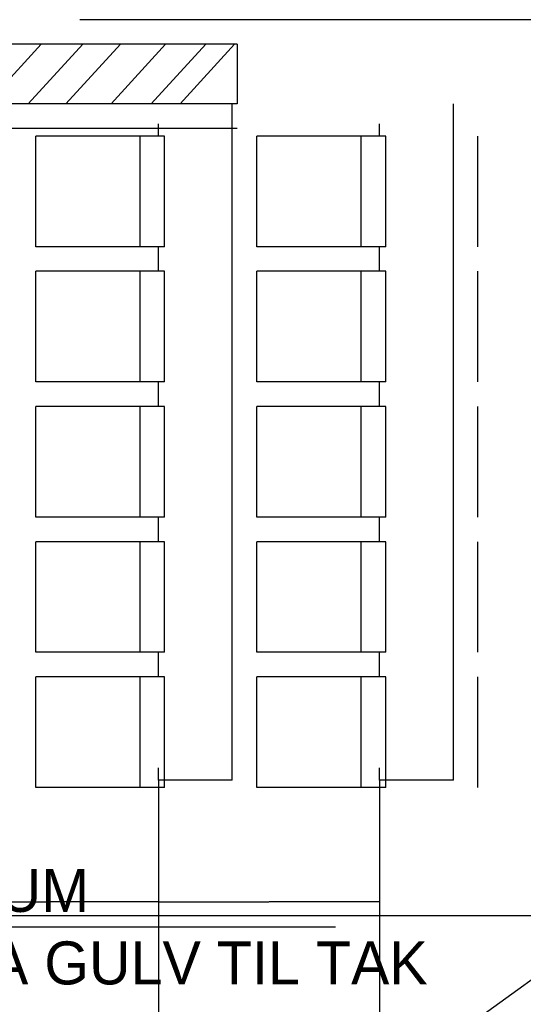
# Model space of a CAD drawing. Header units: millimetres. Extents: x 0 to 84060, y 0 to 52805.
# Tile 28 of 60: x 48567 to 50617, y 10009 to 14014. Entities that reach past the tile are written whole.
import ezdxf

# ---------------------------------------------------------------- set-up
doc = ezdxf.new("R2010")
doc.units = ezdxf.units.MM
doc.header["$LTSCALE"] = 50
doc.header["$MEASUREMENT"] = 0
doc.header["$PDMODE"] = 1
doc.linetypes.add('CENTRUMLINJE', pattern=[27, 20, -3, 1, -3])
doc.layers.get('DEFPOINTS').update_dxf_attribs({"linetype": 'CONTINUOUS'})
for name, color, linetype in [('20601A200D001$0$00-HEL1', 251, 'CONTINUOUS'), ('20601A200D001$0$A12-HEL1', 251, 'CONTINUOUS'), ('20601A200D001$0$A12-HEL4', 251, 'CONTINUOUS'), ('20601A200D001$0$A24-HEL1', 252, 'CONTINUOUS'), ('20601A200D001$0$A24-HEL3', 251, 'CONTINUOUS'), ('V060-', 3, 'CONTINUOUS'), ('V061-', 1, 'CONTINUOUS'), ('xref', 7, 'CENTRUMLINJE')]:
    doc.layers.add(name, color=color, linetype=linetype)
doc.styles.add('20601A200D001$0$STANDARD', font='ROMANS.SHX')
doc.styles.add('FISO', font='fiso')
doc.dimstyles.new('20601A200D001$0$Standard', dxfattribs={"dimtxt": 0.18, "dimasz": 0.18, "dimexe": 0.18, "dimexo": 0.0625, "dimgap": 0.09, "dimtad": 0, "dimtih": 1, "dimtoh": 1, "dimdec": 4, "dimzin": 0, "dimdsep": 46, "dimtxsty": '20601A200D001$0$STANDARD', "dimcen": 0.09, "dimadec": 0, "dimazin": 0, "dimtfac": 1, "dimtdec": 4, "dimtofl": 0, "dimtmove": 0, "dimatfit": 3, "dimfxl": 1, "dimtolj": 1, "dimtzin": 0, "dimarcsym": 0})

# ---------------------------------------------------------------- blocks, each defined once
blk = doc.blocks.new('*D334')
at = {"layer": '20601A200D001$0$A12-HEL1', "color": 0, "lineweight": -2, "transparency": 16777216}
for p, q in [((146223.2, 10425.9), (146223.2, 10426)), ((146223.3, 10425.8), (146672.4, 10425.8)), ((147123, 10425.8), (146673.9, 10425.8)), ((147123.2, 10425.9), (147123.2, 10426))]:
    blk.add_line(p, q, dxfattribs=at)
at = {"layer": '20601A200D001$0$A12-HEL1', "color": 0, "transparency": 16777216}
for points in [[(146223.3, 10425.9), (146223.3, 10425.8), (146223.2, 10425.8)], [(147123, 10425.9), (147123, 10425.8), (147123.2, 10425.8)]]:
    blk.add_solid(points, dxfattribs=at)
at = {"layer": 'DEFPOINTS', "color": 0, "transparency": 16777216}
for p in [(146223.2, 10425.8), (147123.2, 10425.8), (147123.2, 10425.8)]:
    blk.add_point(p, dxfattribs=at)
at = {"layer": '20601A200D001$0$A12-HEL1', "color": 0, "transparency": 16777216, "insert": (146673.2, 10425.8), "char_height": 0.18, "attachment_point": 5, "style": '20601A200D001$0$STANDARD'}
blk.add_mtext('\\A1;900.0000', dxfattribs=at)
blk = doc.blocks.new('*D335')
at = {"layer": '20601A200D001$0$A12-HEL1', "color": 0, "lineweight": -2, "transparency": 16777216}
for p, q in [((147123.2, 10425.9), (147123.2, 10426)), ((147123.3, 10425.8), (147572.4, 10425.8)), ((148023, 10425.8), (147573.9, 10425.8)), ((148023.2, 10425.9), (148023.2, 10426))]:
    blk.add_line(p, q, dxfattribs=at)
at = {"layer": '20601A200D001$0$A12-HEL1', "color": 0, "transparency": 16777216}
for points in [[(147123.3, 10425.9), (147123.3, 10425.8), (147123.2, 10425.8)], [(148023, 10425.9), (148023, 10425.8), (148023.2, 10425.8)]]:
    blk.add_solid(points, dxfattribs=at)
at = {"layer": 'DEFPOINTS', "color": 0, "transparency": 16777216}
for p in [(147123.2, 10425.8), (148023.2, 10425.8), (148023.2, 10425.8)]:
    blk.add_point(p, dxfattribs=at)
at = {"layer": '20601A200D001$0$A12-HEL1', "color": 0, "transparency": 16777216, "insert": (147573.2, 10425.8), "char_height": 0.18, "attachment_point": 5, "style": '20601A200D001$0$STANDARD'}
blk.add_mtext('\\A1;900.0000', dxfattribs=at)
blk = doc.blocks.new('20601A200D001')
at = {"layer": '20601A200D001$0$00-HEL1'}
for p, q in [((146423.48719, 13670.83904), (146645.21508, 13913.42611)), ((146592.92527, 13670.83904), (146814.86736, 13913.66047)), ((146746.09455, 13670.83904), (146968.03664, 13913.66047)), ((146929.89725, 13670.83904), (147151.83935, 13913.66047)), ((147093.27757, 13670.83904), (147315.21967, 13913.66047)), ((147210.70729, 13670.83904), (147432.64938, 13913.66047))]:
    blk.add_line(p, q, dxfattribs=at)
at = {"layer": '20601A200D001$0$A12-HEL1'}
for p, q in [((147423.15156, 10920.83904), (147423.15156, 13670.83904)), ((148323.15156, 10920.83904), (148323.15156, 13670.83904)), ((147148.15156, 13540.27457), (146623.15156, 13540.27457)), ((146623.15156, 13090.27457), (146623.15156, 13540.27457)), ((147048.15156, 13090.27457), (147048.15156, 13540.27457)), ((147148.15156, 13090.27457), (147148.15156, 13540.27457)), ((148048.15156, 13540.27457), (147523.15156, 13540.27457)), ((147523.15156, 13090.27457), (147523.15156, 13540.27457)), ((147948.15156, 13090.27457), (147948.15156, 13540.27457)), ((148048.15156, 13090.27457), (148048.15156, 13540.27457)), ((148423.15156, 13090.27457), (148423.15156, 13540.27457)), ((147148.15156, 13090.27457), (146623.15156, 13090.27457)), ((147123.15156, 12990.27457), (147123.15156, 13090.27457)), ((148048.15156, 13090.27457), (147523.15156, 13090.27457)), ((148023.15156, 12990.27457), (148023.15156, 13090.27457)), ((147148.15156, 12990.27457), (146623.15156, 12990.27457)), ((146623.15156, 12540.27457), (146623.15156, 12990.27457)), ((147048.15156, 12540.27457), (147048.15156, 12990.27457)), ((147148.15156, 12540.27457), (147148.15156, 12990.27457)), ((148048.15156, 12990.27457), (147523.15156, 12990.27457)), ((147523.15156, 12540.27457), (147523.15156, 12990.27457)), ((147948.15156, 12540.27457), (147948.15156, 12990.27457)), ((148048.15156, 12540.27457), (148048.15156, 12990.27457)), ((148423.15156, 12540.27457), (148423.15156, 12990.27457)), ((147148.15156, 12540.27457), (146623.15156, 12540.27457)), ((147123.15156, 12440.27457), (147123.15156, 12540.27457)), ((148048.15156, 12540.27457), (147523.15156, 12540.27457)), ((148023.15156, 12440.27457), (148023.15156, 12540.27457)), ((147148.15156, 12440.27457), (146623.15156, 12440.27457)), ((146623.15156, 11990.27457), (146623.15156, 12440.27457)), ((147048.15156, 11990.27457), (147048.15156, 12440.27457)), ((147148.15156, 11990.27457), (147148.15156, 12440.27457)), ((148048.15156, 12440.27457), (147523.15156, 12440.27457)), ((147523.15156, 11990.27457), (147523.15156, 12440.27457)), ((147948.15156, 11990.27457), (147948.15156, 12440.27457)), ((148048.15156, 11990.27457), (148048.15156, 12440.27457)), ((148423.15156, 11990.27457), (148423.15156, 12440.27457)), ((147148.15156, 11990.27457), (146623.15156, 11990.27457)), ((147123.15156, 11890.27457), (147123.15156, 11990.27457)), ((148048.15156, 11990.27457), (147523.15156, 11990.27457)), ((148023.15156, 11890.27457), (148023.15156, 11990.27457)), ((147148.15156, 11890.27457), (146623.15156, 11890.27457)), ((146623.15156, 11440.27457), (146623.15156, 11890.27457)), ((147048.15156, 11440.27457), (147048.15156, 11890.27457)), ((147148.15156, 11440.27457), (147148.15156, 11890.27457)), ((148048.15156, 11890.27457), (147523.15156, 11890.27457)), ((147523.15156, 11440.27457), (147523.15156, 11890.27457)), ((147948.15156, 11440.27457), (147948.15156, 11890.27457)), ((148048.15156, 11440.27457), (148048.15156, 11890.27457)), ((148423.15156, 11440.27457), (148423.15156, 11890.27457)), ((147148.15156, 11440.27457), (146623.15156, 11440.27457)), ((147123.15156, 11340.27457), (147123.15156, 11440.27457)), ((148048.15156, 11440.27457), (147523.15156, 11440.27457)), ((148023.15156, 11340.27457), (148023.15156, 11440.27457)), ((147148.15156, 11340.27457), (146623.15156, 11340.27457)), ((146623.15156, 10890.27457), (146623.15156, 11340.27457)), ((147048.15156, 10890.27457), (147048.15156, 11340.27457)), ((147148.15156, 10890.27457), (147148.15156, 11340.27457)), ((148048.15156, 11340.27457), (147523.15156, 11340.27457)), ((147523.15156, 10890.27457), (147523.15156, 11340.27457)), ((147948.15156, 10890.27457), (147948.15156, 11340.27457)), ((148048.15156, 10890.27457), (148048.15156, 11340.27457)), ((148423.15156, 10890.27457), (148423.15156, 11340.27457)), ((147123.15156, 10920.83904), (147123.15156, 10970.83904)), ((148023.15156, 10920.83904), (148023.15156, 10970.83904)), ((147423.15156, 10920.83904), (147123.15156, 10920.83904)), ((147123.15156, 10920.83904), (147123.15156, 9930.83904)), ((148323.15156, 10920.83904), (148023.15156, 10920.83904)), ((148023.15156, 10920.83904), (148023.15156, 9930.83904)), ((147148.15156, 10890.27457), (146623.15156, 10890.27457)), ((148048.15156, 10890.27457), (147523.15156, 10890.27457)), ((153448.15156, 10368.57851), (144423.15156, 10368.57851))]:
    blk.add_line(p, q, dxfattribs=at)
at = {"layer": '20601A200D001$0$A12-HEL4'}
for p, q in [((153803.15156, 14013.57851), (146803.15156, 14013.57851)), ((147443.15156, 13913.66047), (145203.15156, 13913.66047)), ((147443.15156, 13913.66047), (147443.15156, 13670.83904))]:
    blk.add_line(p, q, dxfattribs=at)
at = {"layer": '20601A200D001$0$A24-HEL1'}
for p, q in [((147123.15156, 13540.27457), (147123.15156, 13590.27457)), ((148023.15156, 13540.27457), (148023.15156, 13590.27457))]:
    blk.add_line(p, q, dxfattribs=at)
at = {"layer": '20601A200D001$0$A24-HEL3'}
for p, q in [((147443.15156, 13670.83904), (145203.15156, 13670.83904)), ((147443.15156, 13570.83904), (145203.15156, 13570.83904))]:
    blk.add_line(p, q, dxfattribs=at)
at = {"layer": '20601A200D001$0$A12-HEL1'}
for base, p1, p2, picture, middle in [((147123.15156, 10425.83904), (146223.15156, 10425.83904), (147123.15156, 10425.83904), '*D334', (146673.15156, 10425.83904)), ((148023.15156, 10425.83904), (147123.15156, 10425.83904), (148023.15156, 10425.83904), '*D335', (147573.15156, 10425.83904))]:
    dim = blk.add_linear_dim(base=base, p1=p1, p2=p2, dimstyle='20601A200D001$0$Standard', dxfattribs=at)
    dim.commit()
    dim.dimension.update_dxf_attribs({"geometry": picture, "text_midpoint": middle})

msp = doc.modelspace()

# ---------------------------------------------------------------- linework, layer by layer
at = {"layer": 'V060-'}
msp.add_line((46505.6, 7131.6), (55530, 13613.6), dxfattribs=at)
at = {"layer": 'V061-'}
msp.add_line((46054.9, 10324.3), (49853.3, 10324.3), dxfattribs=at)

# ---------------------------------------------------------------- block references
at = {"layer": 'xref'}
msp.add_blockref('20601A200D001', (-97990.7, 0), dxfattribs=at)

# ---------------------------------------------------------------- texts
at = {"layer": 'V061-', "color": 1, "style": 'FISO'}
for s, p in [('ALLE KANALER/PLENUM', (46079.9, 10384.3)), ('BRANNISOLERES FRA GULV TIL TAK', (46079.9, 10089.3))]:
    msp.add_text(s, height=175, dxfattribs=at).set_placement(p)

doc.saveas('drawing.dxf')
